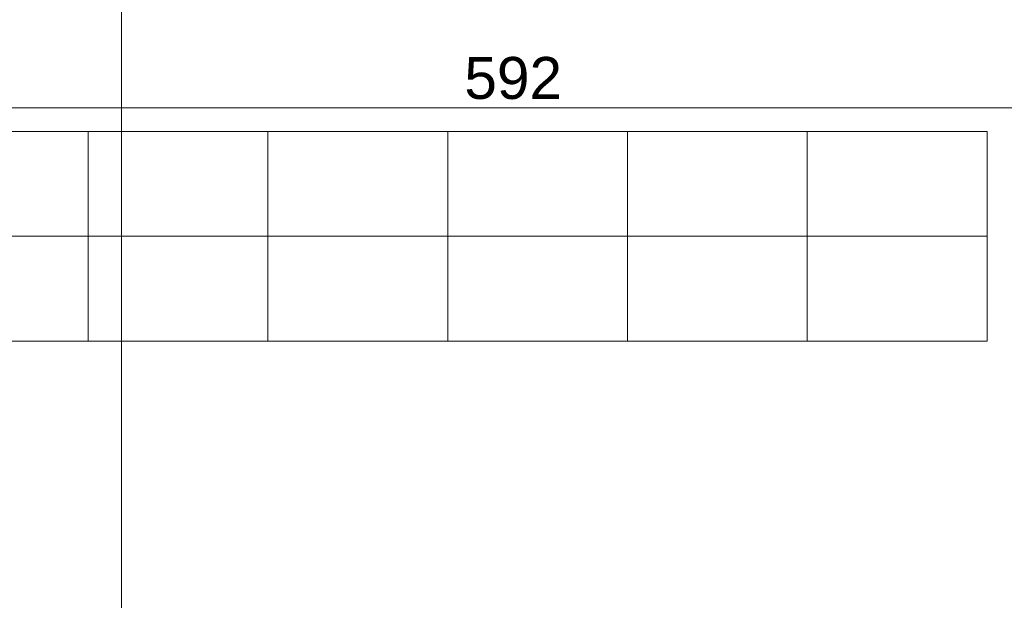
# Model space of a CAD drawing. Header units: millimetres. Extents: x -12989 to 357906, y -50379 to 30884.
# Tile 97 of 256: x 857 to 4143, y 11500 to 13437. Entities that reach past the tile are written whole.
import ezdxf

# ---------------------------------------------------------------- set-up
doc = ezdxf.new("R2010")
doc.units = ezdxf.units.MM
doc.header["$MEASUREMENT"] = 0
doc.linetypes.add('Wipeout_Contour', pattern=[1000, 0, -1000])
doc.layers.add('Nowe_A_WN_WYPOSAZENIE', color=7, linetype='Continuous')
doc.layers.add('Nowe_A_WYM_ZEWNETRZNE', color=7, linetype='Continuous')
for name, color, linetype, lineweight in [('Nowe_A_WN_WYPOSAZENIE_Nr_pióra__4', 7, 'Continuous', 13), ('Nowe_A_WYM_ZEWNETRZNE_Nr_pióra__1', 7, 'Continuous', 13), ('Nowe_A_WYM_ZEWNETRZNE_Nr_pióra__45', 7, 'Continuous', 15), ('Nowe_A_WYM_ZEWNETRZNE_Nr_pióra__85', 7, 'Continuous', 13)]:
    doc.layers.add(name, color=color, linetype=linetype, lineweight=lineweight)
doc.styles.add('STYL_AUTOMATYCZNY_3', font='arial.ttf')
doc.dimstyles.new('STYL_AUTOMATYCZNY__1', dxfattribs={"dimtxt": 139.999998, "dimasz": 71.25, "dimexe": 0.18, "dimexo": 0.0625, "dimgap": 0, "dimtad": 1, "dimtih": 1, "dimtoh": 1, "dimdec": 0, "dimlfac": 0.1, "dimzin": 0, "dimdsep": 46, "dimtxsty": 'STYL_AUTOMATYCZNY_3', "dimblk": 'ARROWHEAD_6', "dimblk1": 'ARROWHEAD_6', "dimblk2": 'ARROWHEAD_6', "dimcen": 0.09, "dimse1": 1, "dimse2": 1, "dimclrd": 7, "dimclre": 7, "dimclrt": 7, "dimadec": 0, "dimazin": 0, "dimtfac": 1, "dimtdec": 4, "dimtmove": 0, "dimatfit": 3, "dimfxl": 0, "dimtolj": 1, "dimtzin": 0, "dimarcsym": 0})
doc.dimstyles.new('STYL_AUTOMATYCZNY__2', dxfattribs={"dimtxt": 139.999998, "dimasz": 71.25, "dimexe": 0.18, "dimexo": 0.0625, "dimgap": 0, "dimtad": 1, "dimdec": 0, "dimlfac": 0.1, "dimzin": 0, "dimdsep": 46, "dimtxsty": 'STYL_AUTOMATYCZNY_3', "dimblk": 'ARROWHEAD_6', "dimblk1": 'ARROWHEAD_6', "dimblk2": 'ARROWHEAD_6', "dimcen": 0.09, "dimse1": 1, "dimse2": 1, "dimclrd": 7, "dimclre": 7, "dimclrt": 7, "dimadec": 0, "dimazin": 0, "dimtfac": 1, "dimtdec": 4, "dimtmove": 0, "dimatfit": 3, "dimfxl": 0, "dimtolj": 1, "dimtzin": 0, "dimarcsym": 0})

# ---------------------------------------------------------------- blocks, each defined once
blk = doc.blocks.new('Regał 02 27[39]_1', base_point=(-114.6, 12714.6))
at = {"color": 254, "linetype": 'Wipeout_Contour', "lineweight": 0, "ltscale": 51650.840184}
blk.add_wipeout([(-114.6, 12714.6), (1085.4, 12714.6), (1085.4, 13064.6), (-114.6, 13064.6)], dxfattribs=at).dxf.layer = 'Nowe_A_WN_WYPOSAZENIE'
at = {"layer": 'Nowe_A_WN_WYPOSAZENIE_Nr_pióra__4', "color": 7, "linetype": 'Continuous', "lineweight": 13}
blk.add_line((485.4, 12714.6), (485.4, 13064.6), dxfattribs=at)
at = {"layer": 'Nowe_A_WN_WYPOSAZENIE_Nr_pióra__4', "color": 7, "linetype": 'Continuous', "lineweight": 13, "flags": 128}
blk.add_lwpolyline([(-114.6, 12714.6), (1085.4, 12714.6), (1085.4, 13064.6), (-114.6, 13064.6)], close=True, dxfattribs=at)
blk = doc.blocks.new('Regał 02 27[40]_1', base_point=(1085.4, 12714.6))
at = {"color": 254, "linetype": 'Wipeout_Contour', "lineweight": 0, "ltscale": 52051.942818}
blk.add_wipeout([(1085.4, 12714.6), (2285.4, 12714.6), (2285.4, 13064.6), (1085.4, 13064.6)], dxfattribs=at).dxf.layer = 'Nowe_A_WN_WYPOSAZENIE'
at = {"layer": 'Nowe_A_WN_WYPOSAZENIE_Nr_pióra__4', "color": 7, "linetype": 'Continuous', "lineweight": 13}
blk.add_line((1685.4, 12714.6), (1685.4, 13064.6), dxfattribs=at)
at = {"layer": 'Nowe_A_WN_WYPOSAZENIE_Nr_pióra__4', "color": 7, "linetype": 'Continuous', "lineweight": 13, "flags": 128}
blk.add_lwpolyline([(1085.4, 12714.6), (2285.4, 12714.6), (2285.4, 13064.6), (1085.4, 13064.6)], close=True, dxfattribs=at)
blk = doc.blocks.new('Regał 02 27[41]_1', base_point=(2285.4, 12714.6))
at = {"color": 254, "linetype": 'Wipeout_Contour', "lineweight": 0, "ltscale": 52886.657721}
blk.add_wipeout([(2285.4, 12714.6), (3485.4, 12714.6), (3485.4, 13064.6), (2285.4, 13064.6)], dxfattribs=at).dxf.layer = 'Nowe_A_WN_WYPOSAZENIE'
at = {"layer": 'Nowe_A_WN_WYPOSAZENIE_Nr_pióra__4', "color": 7, "linetype": 'Continuous', "lineweight": 13}
blk.add_line((2885.4, 12714.6), (2885.4, 13064.6), dxfattribs=at)
at = {"layer": 'Nowe_A_WN_WYPOSAZENIE_Nr_pióra__4', "color": 7, "linetype": 'Continuous', "lineweight": 13, "flags": 128}
blk.add_lwpolyline([(2285.4, 12714.6), (3485.4, 12714.6), (3485.4, 13064.6), (2285.4, 13064.6)], close=True, dxfattribs=at)
blk = doc.blocks.new('Regał 02 27[42]_1', base_point=(-114.6, 12364.6))
at = {"color": 254, "linetype": 'Wipeout_Contour', "lineweight": 0, "ltscale": 50253.406824}
blk.add_wipeout([(-114.6, 12364.6), (1085.4, 12364.6), (1085.4, 12714.6), (-114.6, 12714.6)], dxfattribs=at).dxf.layer = 'Nowe_A_WN_WYPOSAZENIE'
at = {"layer": 'Nowe_A_WN_WYPOSAZENIE_Nr_pióra__4', "color": 7, "linetype": 'Continuous', "lineweight": 13}
blk.add_line((485.4, 12364.6), (485.4, 12714.6), dxfattribs=at)
at = {"layer": 'Nowe_A_WN_WYPOSAZENIE_Nr_pióra__4', "color": 7, "linetype": 'Continuous', "lineweight": 13, "flags": 128}
blk.add_lwpolyline([(-114.6, 12364.6), (1085.4, 12364.6), (1085.4, 12714.6), (-114.6, 12714.6)], close=True, dxfattribs=at)
blk = doc.blocks.new('Regał 02 27[43]_1', base_point=(1085.4, 12364.6))
at = {"color": 254, "linetype": 'Wipeout_Contour', "lineweight": 0, "ltscale": 50665.529018}
blk.add_wipeout([(1085.4, 12364.6), (2285.4, 12364.6), (2285.4, 12714.6), (1085.4, 12714.6)], dxfattribs=at).dxf.layer = 'Nowe_A_WN_WYPOSAZENIE'
at = {"layer": 'Nowe_A_WN_WYPOSAZENIE_Nr_pióra__4', "color": 7, "linetype": 'Continuous', "lineweight": 13}
blk.add_line((1685.4, 12364.6), (1685.4, 12714.6), dxfattribs=at)
at = {"layer": 'Nowe_A_WN_WYPOSAZENIE_Nr_pióra__4', "color": 7, "linetype": 'Continuous', "lineweight": 13, "flags": 128}
blk.add_lwpolyline([(1085.4, 12364.6), (2285.4, 12364.6), (2285.4, 12714.6), (1085.4, 12714.6)], close=True, dxfattribs=at)
blk = doc.blocks.new('Regał 02 27[44]_1', base_point=(2285.4, 12364.6))
at = {"color": 254, "linetype": 'Wipeout_Contour', "lineweight": 0, "ltscale": 51522.626473}
blk.add_wipeout([(2285.4, 12364.6), (3485.4, 12364.6), (3485.4, 12714.6), (2285.4, 12714.6)], dxfattribs=at).dxf.layer = 'Nowe_A_WN_WYPOSAZENIE'
at = {"layer": 'Nowe_A_WN_WYPOSAZENIE_Nr_pióra__4', "color": 7, "linetype": 'Continuous', "lineweight": 13}
blk.add_line((2885.4, 12364.6), (2885.4, 12714.6), dxfattribs=at)
at = {"layer": 'Nowe_A_WN_WYPOSAZENIE_Nr_pióra__4', "color": 7, "linetype": 'Continuous', "lineweight": 13, "flags": 128}
blk.add_lwpolyline([(2285.4, 12364.6), (3485.4, 12364.6), (3485.4, 12714.6), (2285.4, 12714.6)], close=True, dxfattribs=at)
blk = doc.blocks.new('Regał 02 27[52]_1', base_point=(3485.4, 12364.6))
at = {"color": 254, "linetype": 'Wipeout_Contour', "lineweight": 0, "ltscale": 52407.102561}
blk.add_wipeout([(3485.4, 12364.6), (4085.4, 12364.6), (4085.4, 12714.6), (3485.4, 12714.6)], dxfattribs=at).dxf.layer = 'Nowe_A_WN_WYPOSAZENIE'
at = {"layer": 'Nowe_A_WN_WYPOSAZENIE_Nr_pióra__4', "color": 7, "linetype": 'Continuous', "lineweight": 13, "flags": 128}
blk.add_lwpolyline([(3485.4, 12364.6), (4085.4, 12364.6), (4085.4, 12714.6), (3485.4, 12714.6)], close=True, dxfattribs=at)
blk = doc.blocks.new('Regał 02 27[53]_1', base_point=(3485.4, 12714.6))
at = {"color": 254, "linetype": 'Wipeout_Contour', "lineweight": 0, "ltscale": 53748.603458}
blk.add_wipeout([(3485.4, 12714.6), (4085.4, 12714.6), (4085.4, 13064.6), (3485.4, 13064.6)], dxfattribs=at).dxf.layer = 'Nowe_A_WN_WYPOSAZENIE'
at = {"layer": 'Nowe_A_WN_WYPOSAZENIE_Nr_pióra__4', "color": 7, "linetype": 'Continuous', "lineweight": 13, "flags": 128}
blk.add_lwpolyline([(3485.4, 12714.6), (4085.4, 12714.6), (4085.4, 13064.6), (3485.4, 13064.6)], close=True, dxfattribs=at)
blk = doc.blocks.new('*D261')
at = {"layer": 'Nowe_A_WYM_ZEWNETRZNE_Nr_pióra__45', "color": 7, "linetype": 'Continuous', "lineweight": 15}
blk.add_line((-312.5, 15842.6), (-387.5, 15767.6), dxfattribs=at)
at = {"layer": 'Nowe_A_WYM_ZEWNETRZNE_Nr_pióra__85', "color": 7, "linetype": 'Continuous', "lineweight": 13}
blk.add_line((-350, 15805.1), (5565.7, 15805.1), dxfattribs=at)
blk = doc.blocks.new('ARROWHEAD_6')
at = {"color": 0, "linetype": 'Continuous', "lineweight": 0}
for p, q in [((-0.5, -0.5), (0.5, 0.5)), ((0, 0), (-1, 0))]:
    blk.add_line(p, q, dxfattribs=at)
blk = doc.blocks.new('*D262')
at = {"layer": 'Nowe_A_WYM_ZEWNETRZNE_Nr_pióra__45', "color": 7, "linetype": 'Continuous', "lineweight": 15}
for p, q in [((-312.5, 15842.6), (-387.5, 15767.6)), ((5603.2, 15842.6), (5528.2, 15767.6))]:
    blk.add_line(p, q, dxfattribs=at)
at = {"layer": 'Nowe_A_WYM_ZEWNETRZNE_Nr_pióra__85', "color": 7, "linetype": 'Continuous', "lineweight": 13}
for p, q in [((5565.7, 15734.8), (5565.7, 15875.5)), ((-350, 15805.1), (5565.7, 15805.1))]:
    blk.add_line(p, q, dxfattribs=at)
at = {"layer": 'Nowe_A_WYM_ZEWNETRZNE_Nr_pióra__1', "color": 7, "lineweight": 13, "char_height": 140, "attachment_point": 7, "style": 'STYL_AUTOMATYCZNY_3'}
for s, insert in [('\\A1;{\\pql;\\fArial|b0|i0|c238|p0;\\W1.000000;592}', (2340.9, 15833.1)), ('\\A1;{\\pql;\\fArial|b0|i0|c238|p0;\\W1.000000;15}', (5314.7, 15833.1))]:
    blk.add_mtext(s, dxfattribs=dict(at, insert=insert))
blk = doc.blocks.new('*D271')
at = {"layer": 'Nowe_A_WYM_ZEWNETRZNE_Nr_pióra__45', "color": 7, "linetype": 'Continuous', "lineweight": 15}
for p, q in [((-1341, 14887.5), (-1266, 14812.5)), ((-1341, 7037.3), (-1266, 6962.3))]:
    blk.add_line(p, q, dxfattribs=at)
at = {"layer": 'Nowe_A_WYM_ZEWNETRZNE_Nr_pióra__85', "color": 7, "linetype": 'Continuous', "lineweight": 13}
for p, q in [((-1233.2, 14850), (-1373.8, 14850)), ((-1303.5, 6999.8), (-1303.5, 14850)), ((-1233.2, 6999.8), (-1373.8, 6999.8))]:
    blk.add_line(p, q, dxfattribs=at)
at = {"layer": 'Nowe_A_WYM_ZEWNETRZNE_Nr_pióra__1', "color": 7, "lineweight": 13, "char_height": 140, "attachment_point": 7, "rotation": 90, "style": 'STYL_AUTOMATYCZNY_3'}
for s, insert in [('\\A1;{\\pql;\\fArial|b0|i0|c238|p0;\\W1.000000;15}', (-1331.5, 14598.9)), ('\\A1;{\\pql;\\fArial|b0|i0|c238|p0;\\W1.000000;785}', (-1331.5, 10658))]:
    blk.add_mtext(s, dxfattribs=dict(at, insert=insert))
blk = doc.blocks.new('*D281')
at = {"layer": 'Nowe_A_WYM_ZEWNETRZNE_Nr_pióra__45', "color": 7, "linetype": 'Continuous', "lineweight": 15}
for p, q in [((-462.5, 13180.3), (-537.5, 13105.3)), ((-312.5, 13180.3), (-387.5, 13105.3))]:
    blk.add_line(p, q, dxfattribs=at)
at = {"layer": 'Nowe_A_WYM_ZEWNETRZNE_Nr_pióra__85', "color": 7, "linetype": 'Continuous', "lineweight": 13}
for p, q in [((-500, 13072.5), (-500, 13213.1)), ((-350, 13072.5), (-350, 13213.1)), ((-556.3, 13142.8), (-500, 13142.8)), ((-500, 13142.8), (-350, 13142.8)), ((-350, 13142.8), (5565.7, 13142.8))]:
    blk.add_line(p, q, dxfattribs=at)
at = {"layer": 'Nowe_A_WYM_ZEWNETRZNE_Nr_pióra__1', "color": 7, "lineweight": 13, "insert": (-751.1, 13170.8), "char_height": 140, "attachment_point": 7, "style": 'STYL_AUTOMATYCZNY_3'}
blk.add_mtext('\\A1;{\\pql;\\fArial|b0|i0|c238|p0;\\W1.000000;15}', dxfattribs=at)
blk = doc.blocks.new('*D282')
at = {"layer": 'Nowe_A_WYM_ZEWNETRZNE_Nr_pióra__45', "color": 7, "linetype": 'Continuous', "lineweight": 15}
for p, q in [((-312.5, 13180.3), (-387.5, 13105.3)), ((5603.2, 13180.3), (5528.2, 13105.3))]:
    blk.add_line(p, q, dxfattribs=at)
at = {"layer": 'Nowe_A_WYM_ZEWNETRZNE_Nr_pióra__85', "color": 7, "linetype": 'Continuous', "lineweight": 13}
for p, q in [((5565.7, 13072.5), (5565.7, 13213.1)), ((-350, 13142.8), (5565.7, 13142.8))]:
    blk.add_line(p, q, dxfattribs=at)
at = {"layer": 'Nowe_A_WYM_ZEWNETRZNE_Nr_pióra__1', "color": 7, "lineweight": 13, "char_height": 140, "attachment_point": 7, "style": 'STYL_AUTOMATYCZNY_3'}
for s, insert in [('\\A1;{\\pql;\\fArial|b0|i0|c238|p0;\\W1.000000;592}', (2340.9, 13170.8)), ('\\A1;{\\pql;\\fArial|b0|i0|c238|p0;\\W1.000000;15}', (5314.7, 13170.8))]:
    blk.add_mtext(s, dxfattribs=dict(at, insert=insert))
blk = doc.blocks.new('*D404')
at = {"layer": 'Nowe_A_WYM_ZEWNETRZNE_Nr_pióra__45', "color": 7, "linetype": 'Continuous', "lineweight": 15}
for p, q in [((1158.9, 14887.5), (1233.9, 14812.5)), ((1158.9, 7037.3), (1233.9, 6962.3))]:
    blk.add_line(p, q, dxfattribs=at)
at = {"layer": 'Nowe_A_WYM_ZEWNETRZNE_Nr_pióra__85', "color": 7, "linetype": 'Continuous', "lineweight": 13}
for p, q in [((1266.7, 14850), (1126.1, 14850)), ((1196.4, 6999.8), (1196.4, 14850)), ((1266.7, 6999.8), (1126.1, 6999.8))]:
    blk.add_line(p, q, dxfattribs=at)
at = {"layer": 'Nowe_A_WYM_ZEWNETRZNE_Nr_pióra__1', "color": 7, "lineweight": 13, "char_height": 140, "attachment_point": 7, "rotation": 90, "style": 'STYL_AUTOMATYCZNY_3'}
for s, insert in [('\\A1;{\\pql;\\fArial|b0|i0|c238|p0;\\W1.000000;15}', (1168.4, 14598.9)), ('\\A1;{\\pql;\\fArial|b0|i0|c238|p0;\\W1.000000;785}', (1168.4, 10658))]:
    blk.add_mtext(s, dxfattribs=dict(at, insert=insert))

msp = doc.modelspace()

# ---------------------------------------------------------------- block references
at = {"layer": 'Nowe_A_WN_WYPOSAZENIE', "color": 7, "linetype": 'Continuous', "lineweight": 13}
msp.add_blockref('Regał 02 27[39]_1', (-114.6, 12714.6), dxfattribs=at)

# ---------------------------------------------------------------- next in the draw order: block references
msp.add_blockref('Regał 02 27[40]_1', (1085.4, 12714.6), dxfattribs=at)

# ---------------------------------------------------------------- next in the draw order: block references
for name, p in [('Regał 02 27[41]_1', (2285.4, 12714.6)), ('Regał 02 27[42]_1', (-114.6, 12364.6))]:
    msp.add_blockref(name, p, dxfattribs=at)

# ---------------------------------------------------------------- next in the draw order: block references
msp.add_blockref('Regał 02 27[43]_1', (1085.4, 12364.6), dxfattribs=at)

# ---------------------------------------------------------------- next in the draw order: block references
msp.add_blockref('Regał 02 27[44]_1', (2285.4, 12364.6), dxfattribs=at)

# ---------------------------------------------------------------- next in the draw order: block references
msp.add_blockref('Regał 02 27[52]_1', (3485.4, 12364.6), dxfattribs=at)

# ---------------------------------------------------------------- next in the draw order: dimensions: what is measured, and where the dimension line sits
at = {"layer": 'Nowe_A_WYM_ZEWNETRZNE', "color": 7, "linetype": 'Continuous', "lineweight": 13}
dim = msp.add_linear_dim(base=(-1303.5, 14850), p1=(2607.9, 6999.8), p2=(-350, 14850), angle=90, dimstyle='STYL_AUTOMATYCZNY__2', dxfattribs=at)
dim.commit()
dim.dimension.update_dxf_attribs({"geometry": '*D271', "text_midpoint": (-1401.5, 10817.8), "dimtype": 160, "text_rotation": 90})

# ---------------------------------------------------------------- next in the draw order: block references
at = {"layer": 'Nowe_A_WN_WYPOSAZENIE', "color": 7, "linetype": 'Continuous', "lineweight": 13}
msp.add_blockref('Regał 02 27[53]_1', (3485.4, 12714.6), dxfattribs=at)

# ---------------------------------------------------------------- next in the draw order: dimensions: what is measured, and where the dimension line sits
at = {"layer": 'Nowe_A_WYM_ZEWNETRZNE', "color": 7, "linetype": 'Continuous', "lineweight": 13}
for base, p1, p2, picture, middle in [((5565.7, 15805.1), (-350, 7500), (5565.7, 7500), '*D262', (2500.7, 15903.1)), ((-350, 15805.1466031), (-350, 14850), (-350, 7500), '*D261', (-350.1185827, 15903.146602)), ((-350, 13142.8), (-500, 7500), (-350, 7500), '*D281', (-644.5, 13240.8)), ((5565.7, 13142.8), (-350, 7500), (5565.7, 7500), '*D282', (2500.7, 13240.8))]:
    dim = msp.add_linear_dim(base=base, p1=p1, p2=p2, dimstyle='STYL_AUTOMATYCZNY__1', dxfattribs=at)
    dim.commit()
    dim.dimension.update_dxf_attribs({"geometry": picture, "text_midpoint": middle, "dimtype": 160})
dim = msp.add_linear_dim(base=(1196.4, 14850), p1=(2607.9, 6999.8), p2=(18000, 14850), angle=90, dimstyle='STYL_AUTOMATYCZNY__2', dxfattribs=at)
dim.commit()
dim.dimension.update_dxf_attribs({"geometry": '*D404', "text_midpoint": (1098.4, 10817.8), "dimtype": 160, "text_rotation": 90})

doc.saveas('drawing.dxf')
